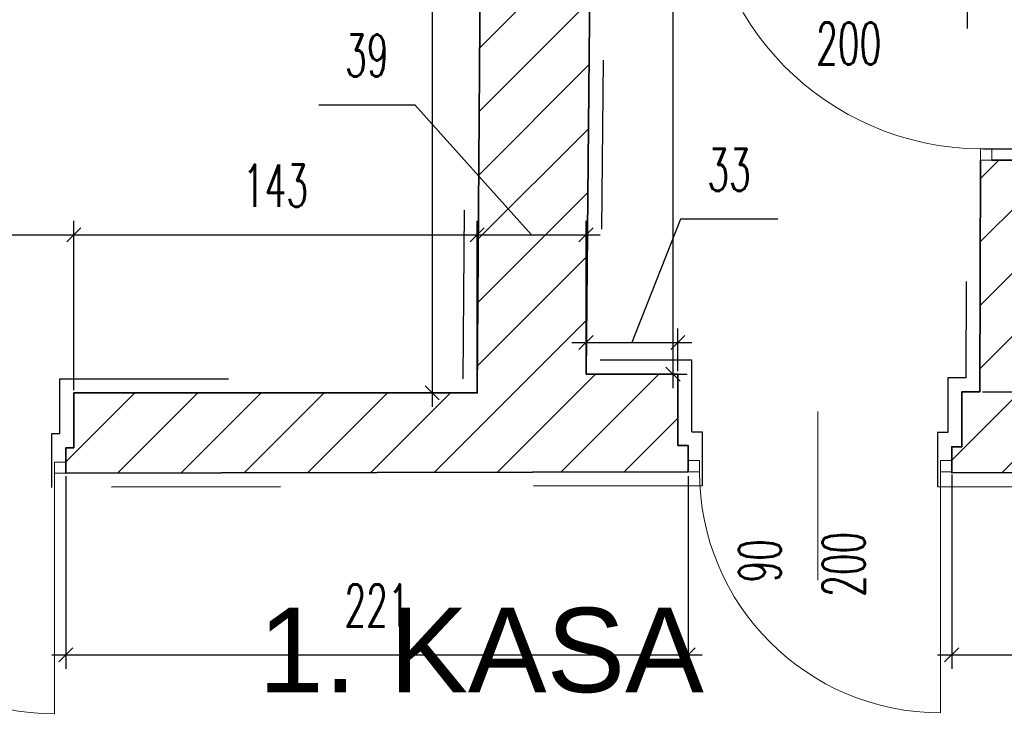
# Model space of a CAD drawing. Header units: millimetres. Extents: x 19887 to 192597, y -14203 to 39042.
# Tile 112 of 256: x 40388 to 40892, y -11080 to -10724. Entities that reach past the tile are written whole.
import ezdxf

# ---------------------------------------------------------------- set-up
doc = ezdxf.new("R2010")
doc.units = ezdxf.units.MM
doc.linetypes.add('ACAD_ISO03W100', pattern=[30, 12, -18])
doc.layers.get('Defpoints').update_dxf_attribs({"color": 4})
for name, color, linetype in [('A_DBA-RAMKI', 6, 'Continuous'), ('Sufit podwieszany', 252, 'Continuous'), ('Wymiarowanie', 3, 'Continuous'), ('Wypełnienie', 252, 'Continuous')]:
    doc.layers.add(name, color=color, linetype=linetype)
doc.layers.add('Basen_rzut_poziom_1_obrys', color=252, linetype='Continuous', lineweight=35)
doc.layers.add('Drzwi', color=2, linetype='Continuous', lineweight=5)
doc.styles.add('ARIAL', font='arial.ttf')
doc.styles.add('ROMANS', font='romans.shx', dxfattribs={"width": 0.6})
doc.styles.get("Standard").update_dxf_attribs({"font": 'arial.ttf'})
doc.dimstyles.new('000001FB70622F18', dxfattribs={"dimtxt": 20, "dimasz": 5, "dimexe": 5, "dimexo": 1, "dimgap": 20, "dimtad": 1, "dimtoh": 1, "dimdec": 0, "dimtxsty": 'Standard', "dimblk": 'OBLIQUE', "dimcen": 0, "dimdle": 5, "dimclrd": 252, "dimclre": 252, "dimclrt": 252, "dimadec": 0, "dimazin": 0, "dimtfac": 1, "dimtdec": 0, "dimtmove": 0, "dimatfit": 3, "dimldrblk": 'OBLIQUE', "dimfxl": 150, "dimfxlon": 1, "dimlwd": 25, "dimlwe": 25, "dimarcsym": 1})
pattern_1 = [(45, (3252.028, -2175.285), (-11.22532, 11.22532), [])]

# ---------------------------------------------------------------- blocks, each defined once
blk = doc.blocks.new('_Oblique')
at = {"color": 0, "linetype": 'ByBlock', "lineweight": -2}
blk.add_line((-0.5, -0.5), (0.5, 0.5), dxfattribs=at)
blk = doc.blocks.new('*D701')
at = {"layer": 'Defpoints', "color": 0}
for p in [(2895.45, -4340.16), (2796.52, -4396.8), (2895.45, -4396.3)]:
    blk.add_point(p, dxfattribs=at)
at = {"layer": 'Wymiarowanie', "color": 252, "linetype": 'Continuous', "lineweight": 25}
for p, q in [((2796.52, -4395.8), (2796.52, -4335.16)), ((2895.45, -4395.3), (2895.45, -4335.16)), ((2791.52, -4340.16), (2900.45, -4340.16))]:
    blk.add_line(p, q, dxfattribs=at)
at = {"layer": 'Wymiarowanie', "color": 252, "linetype": 'ByBlock', "lineweight": 25, "xscale": 5, "yscale": 5, "zscale": 5, "rotation": 180}
blk.add_blockref('_Oblique', (2796.52, -4340.16), dxfattribs=at)
at = {"layer": 'Wymiarowanie', "color": 252, "linetype": 'ByBlock', "lineweight": 25, "xscale": 5, "yscale": 5, "zscale": 5}
blk.add_blockref('_Oblique', (2895.45, -4340.16), dxfattribs=at)
at = {"layer": 'Wymiarowanie', "color": 252, "insert": (2845.98, -4322.66), "char_height": 15, "attachment_point": 5, "style": 'ROMANS'}
blk.add_mtext('99', dxfattribs=at)
blk = doc.blocks.new('*D702')
at = {"layer": 'Defpoints', "color": 0}
for p in [(3038.87, -4340.16), (2895.45, -4396.3), (3038.87, -4396.3)]:
    blk.add_point(p, dxfattribs=at)
at = {"layer": 'Wymiarowanie', "color": 252, "linetype": 'Continuous', "lineweight": 25}
for p, q in [((2895.45, -4395.3), (2895.45, -4335.16)), ((3038.87, -4395.3), (3038.87, -4335.16)), ((2890.45, -4340.16), (3043.87, -4340.16))]:
    blk.add_line(p, q, dxfattribs=at)
at = {"layer": 'Wymiarowanie', "color": 252, "linetype": 'ByBlock', "lineweight": 25, "xscale": 5, "yscale": 5, "zscale": 5, "rotation": 180}
blk.add_blockref('_Oblique', (2895.45, -4340.16), dxfattribs=at)
at = {"layer": 'Wymiarowanie', "color": 252, "linetype": 'ByBlock', "lineweight": 25, "xscale": 5, "yscale": 5, "zscale": 5}
blk.add_blockref('_Oblique', (3038.87, -4340.16), dxfattribs=at)
at = {"layer": 'Wymiarowanie', "color": 252, "insert": (2967.16, -4322.66), "char_height": 15, "attachment_point": 5, "style": 'ROMANS'}
blk.add_mtext('143', dxfattribs=at)
blk = doc.blocks.new('*D703')
at = {"layer": 'Defpoints', "color": 0}
for p in [(3077.55, -4340.16), (3077.55, -4389.64), (3038.87, -4396.3)]:
    blk.add_point(p, dxfattribs=at)
at = {"layer": 'Wymiarowanie', "color": 252, "linetype": 'Continuous', "lineweight": 25}
for p, q in [((2982.53, -4293.85), (3016.68, -4293.85)), ((3016.68, -4293.85), (3058.21, -4340.16)), ((3038.87, -4395.3), (3038.87, -4335.16)), ((3077.55, -4388.64), (3077.55, -4335.16)), ((3033.87, -4340.16), (3082.55, -4340.16))]:
    blk.add_line(p, q, dxfattribs=at)
at = {"layer": 'Wymiarowanie', "color": 252, "linetype": 'ByBlock', "lineweight": 25, "xscale": 5, "yscale": 5, "zscale": 5, "rotation": 180}
blk.add_blockref('_Oblique', (3038.87, -4340.16), dxfattribs=at)
at = {"layer": 'Wymiarowanie', "color": 252, "linetype": 'ByBlock', "lineweight": 25, "xscale": 5, "yscale": 5, "zscale": 5}
blk.add_blockref('_Oblique', (3077.55, -4340.16), dxfattribs=at)
at = {"layer": 'Wymiarowanie', "color": 252, "insert": (2999.6, -4276.35), "char_height": 15, "attachment_point": 5, "style": 'ROMANS'}
blk.add_mtext('39', dxfattribs=at)
blk = doc.blocks.new('*D704')
at = {"layer": 'Defpoints', "color": 0}
for p in [(3110.23, -4378.41), (3077.55, -4389.64), (3110.23, -4389.64)]:
    blk.add_point(p, dxfattribs=at)
at = {"layer": 'Wymiarowanie', "color": 252, "linetype": 'Continuous', "lineweight": 25}
for p, q in [((3111.13, -4334.51), (3093.89, -4378.41)), ((3145.7, -4334.51), (3111.13, -4334.51)), ((3077.55, -4388.64), (3077.55, -4373.41)), ((3110.23, -4388.64), (3110.23, -4373.41)), ((3072.55, -4378.41), (3115.23, -4378.41))]:
    blk.add_line(p, q, dxfattribs=at)
at = {"layer": 'Wymiarowanie', "color": 252, "linetype": 'ByBlock', "lineweight": 25, "xscale": 5, "yscale": 5, "zscale": 5, "rotation": 180}
blk.add_blockref('_Oblique', (3077.55, -4378.41), dxfattribs=at)
at = {"layer": 'Wymiarowanie', "color": 252, "linetype": 'ByBlock', "lineweight": 25, "xscale": 5, "yscale": 5, "zscale": 5}
blk.add_blockref('_Oblique', (3110.23, -4378.41), dxfattribs=at)
at = {"layer": 'Wymiarowanie', "color": 252, "insert": (3128.41, -4317.01), "char_height": 15, "attachment_point": 5, "style": 'ROMANS'}
blk.add_mtext('33', dxfattribs=at)
blk = doc.blocks.new('*D706')
at = {"layer": 'Defpoints', "color": 0}
for p in [(3217.85, -4309.55), (3217.52, -4395.93), (3264.43, -4395.93)]:
    blk.add_point(p, dxfattribs=at)
at = {"layer": 'Wymiarowanie', "color": 252, "linetype": 'Continuous', "lineweight": 25}
for p, q in [((3264.43, -4304.55), (3264.43, -4400.93)), ((3218.85, -4309.55), (3269.43, -4309.55)), ((3218.52, -4395.93), (3269.43, -4395.93))]:
    blk.add_line(p, q, dxfattribs=at)
at = {"layer": 'Wymiarowanie', "color": 252, "linetype": 'ByBlock', "lineweight": 25, "xscale": 5, "yscale": 5, "zscale": 5}
for p, rotation in [((3264.43, -4309.55), 90), ((3264.43, -4395.93), 270)]:
    blk.add_blockref('_Oblique', p, dxfattribs=dict(at, rotation=rotation))
at = {"layer": 'Wymiarowanie', "color": 252, "insert": (3246.93, -4352.74), "char_height": 15, "attachment_point": 5, "rotation": 90, "style": 'ROMANS'}
blk.add_mtext('86', dxfattribs=at)
blk = doc.blocks.new('*D708')
at = {"layer": 'Defpoints', "color": 0}
for p in [(3082.99, -3823.08), (3108.49, -3823.08), (3077.55, -4389.64)]:
    blk.add_point(p, dxfattribs=at)
at = {"layer": 'Wymiarowanie', "color": 252, "linetype": 'Continuous', "lineweight": 25}
for p, q in [((3108.49, -4394.64), (3108.49, -3818.08)), ((3083.99, -3823.08), (3113.49, -3823.08)), ((3078.55, -4389.64), (3113.49, -4389.64))]:
    blk.add_line(p, q, dxfattribs=at)
at = {"layer": 'Wymiarowanie', "color": 252, "linetype": 'ByBlock', "lineweight": 25, "xscale": 5, "yscale": 5, "zscale": 5}
for p, rotation in [((3108.49, -3823.08), 90), ((3108.49, -4389.64), 270)]:
    blk.add_blockref('_Oblique', p, dxfattribs=dict(at, rotation=rotation))
at = {"layer": 'Wymiarowanie', "color": 252, "insert": (3125.99, -4106.36), "char_height": 15, "attachment_point": 5, "rotation": 270, "style": 'ROMANS'}
blk.add_mtext('567', dxfattribs=at)
blk = doc.blocks.new('*D707')
at = {"layer": 'Defpoints', "color": 0}
for p in [(3043.02, -3822.92), (3022.86, -4396.3), (3038.87, -4396.3)]:
    blk.add_point(p, dxfattribs=at)
at = {"layer": 'Wymiarowanie', "color": 252, "linetype": 'Continuous', "lineweight": 25}
for p, q in [((3022.86, -3817.92), (3022.86, -4401.3)), ((3042.02, -3822.92), (3017.86, -3822.92)), ((3037.87, -4396.3), (3017.86, -4396.3))]:
    blk.add_line(p, q, dxfattribs=at)
at = {"layer": 'Wymiarowanie', "color": 252, "linetype": 'ByBlock', "lineweight": 25, "xscale": 5, "yscale": 5, "zscale": 5}
for p, rotation in [((3022.86, -3822.92), 90), ((3022.86, -4396.3), 270)]:
    blk.add_blockref('_Oblique', p, dxfattribs=dict(at, rotation=rotation))
at = {"layer": 'Wymiarowanie', "color": 252, "insert": (3005.36, -4109.61), "char_height": 15, "attachment_point": 5, "rotation": 90, "style": 'ROMANS'}
blk.add_mtext('573', dxfattribs=at)
blk = doc.blocks.new('*D792')
at = {"layer": 'Defpoints', "color": 0}
for p in [(2892.63, -4424.89), (3113.88, -4424.89), (3113.88, -4489.4)]:
    blk.add_point(p, dxfattribs=at)
at = {"layer": 'Wymiarowanie', "color": 252, "linetype": 'Continuous', "lineweight": 25}
for p, q in [((2892.63, -4425.89), (2892.63, -4494.4)), ((3113.88, -4425.89), (3113.88, -4494.4)), ((2887.63, -4489.4), (3118.88, -4489.4))]:
    blk.add_line(p, q, dxfattribs=at)
at = {"layer": 'Wymiarowanie', "color": 252, "linetype": 'ByBlock', "lineweight": 25, "xscale": 5, "yscale": 5, "zscale": 5, "rotation": 180}
blk.add_blockref('_Oblique', (2892.63, -4489.4), dxfattribs=at)
at = {"layer": 'Wymiarowanie', "color": 252, "linetype": 'ByBlock', "lineweight": 25, "xscale": 5, "yscale": 5, "zscale": 5}
blk.add_blockref('_Oblique', (3113.88, -4489.4), dxfattribs=at)
at = {"layer": 'Wymiarowanie', "color": 252, "insert": (3003.25, -4471.9), "char_height": 15, "attachment_point": 5, "style": 'ROMANS'}
blk.add_mtext('221', dxfattribs=at)
blk = doc.blocks.new('*D830')
at = {"layer": 'Defpoints', "color": 0}
for p in [(3207.56, -4424.34), (3581.09, -4425.12), (3581.09, -4489.4)]:
    blk.add_point(p, dxfattribs=at)
at = {"layer": 'Wymiarowanie', "color": 252, "linetype": 'Continuous', "lineweight": 25}
for p, q in [((3207.56, -4425.34), (3207.56, -4494.4)), ((3581.09, -4426.12), (3581.09, -4494.4)), ((3202.56, -4489.4), (3586.09, -4489.4))]:
    blk.add_line(p, q, dxfattribs=at)
at = {"layer": 'Wymiarowanie', "color": 252, "linetype": 'ByBlock', "lineweight": 25, "xscale": 5, "yscale": 5, "zscale": 5, "rotation": 180}
blk.add_blockref('_Oblique', (3207.56, -4489.4), dxfattribs=at)
at = {"layer": 'Wymiarowanie', "color": 252, "linetype": 'ByBlock', "lineweight": 25, "xscale": 5, "yscale": 5, "zscale": 5}
blk.add_blockref('_Oblique', (3581.09, -4489.4), dxfattribs=at)
at = {"layer": 'Wymiarowanie', "color": 252, "insert": (3394.33, -4471.9), "char_height": 15, "attachment_point": 5, "style": 'ROMANS'}
blk.add_mtext('374', dxfattribs=at)
blk = doc.blocks.new('G$CF5E15B28')
at = {"layer": 'Wypełnienie'}
h = blk.add_hatch(dxfattribs=at)
h.set_pattern_fill('ANSI31', color=253, scale=5, angle=90)
h.set_pattern_definition(pattern_1)
h.paths.add_polyline_path([(3578.23, -4396.67), (3543.23, -4397.09), (3539.56, -4291.27), (3541.88, -4206.88), (3527.42, -4206.75), (3528.25, -4396.96), (3232.09, -4395.8), (3232.32, -4313.58), (3217.85, -4313.55), (3217.52, -4395.93), (3211.15, -4395.93), (3211.15, -4415.44), (3207.56, -4415.44), (3207.56, -4424.63), (3581.09, -4425.12), (3581.09, -4415.71), (3578.23, -4415.71)])
h.paths.add_polyline_path([(3755.74, -3308.78), (3486.81, -3309.09), (3488.31, -3076.48), (3530.12, -3077.03), (3529.84, -3061.07), (3404.67, -3062.06), (3406.92, -2818.27), (3390.85, -2818.27), (3390.51, -3061.83), (3098.96, -3060.48), (3100.57, -2981.54), (3087.74, -2981.54), (3087.74, -2976.28), (3080.96, -2976.28), (3082.84, -3546.23), (3092.74, -3546.23), (3092.73, -3546.27), (3099.02, -3546.27), (3099.03, -3494.67), (3138.22, -3494.67), (3138.22, -3483.22), (3134.86, -3483.22), (3134.86, -3480.28), (3095.73, -3481.41), (3099.77, -3076.57), (3465.46, -3072.29), (3470.12, -3478.5), (3234.09, -3479.83), (3234.09, -3492.44), (3512.85, -3494.02), (3512.85, -3484.53), (3509.73, -3484.53), (3509.73, -3479.01), (3487.47, -3479.08), (3486.81, -3320.9), (3728.23, -3320.9), (3728.23, -3480.27), (3598.83, -3479.64), (3598.83, -3484.04), (3595.43, -3484.04), (3595.43, -3494.33), (3728.23, -3494.33), (3726.05, -3795.82), (3195.5, -3795.34), (3195.94, -3813.22), (3192.81, -3813.07), (3192.81, -3822.54), (3219.72, -3822.54), (3218.25, -4206.75), (3527.42, -4206.75), (3541.88, -4206.88), (3752.62, -4206.88), (3752.62, -4067.55), (3724.23, -4067.55), (3724.23, -4192.53), (3232.83, -4191.41), (3234.22, -3808.84), (3686.94, -3809.36), (3686.94, -3833.52), (3726.31, -3832.15), (3726.31, -3936.3), (3696.68, -3936.3), (3696.68, -3960.88), (3724.51, -3960.88), (3724.51, -3966.93), (3753.7, -3966.93), (3755.09, -3709.46)])
h = blk.add_hatch(dxfattribs=at)
h.set_pattern_fill('ANSI31', color=253, scale=5, angle=90)
h.set_pattern_definition(pattern_1)
h.paths.add_polyline_path([(3082.99, -3823.08), (3100.15, -3823.08), (3100.1, -3814.69), (3097.79, -3814.69), (3097.79, -3781.14), (3082.33, -3781.14), (3082.33, -3793.38), (2887.69, -3793.38), (2887.69, -3797.2), (2892.13, -3797.2), (2892.13, -3821.83), (3043.02, -3822.92), (3038.87, -4396.3), (2895.45, -4396.3), (2895.45, -4415.79), (2892.63, -4415.79), (2892.63, -4424.89), (3113.88, -4424.34), (3113.88, -4414.98), (3110.23, -4414.98), (3110.23, -4389.64), (3077.55, -4389.64)])
at = {"layer": 'Basen_rzut_poziom_1_obrys', "color": 253, "elevation": 0}
for points in [[(2895.45, -4396.3), (3038.87, -4396.3), (3043.02, -3822.92)], [(3100.1, -3823.08), (3082.99, -3823.08), (3077.55, -4389.64)], [(3217.85, -4313.55), (3217.52, -4395.93), (3211.15, -4395.93), (3211.15, -4415.44), (3207.56, -4415.44), (3207.56, -4424.63), (3581.09, -4425.12), (3581.09, -4415.71)], [(3221.85, -4313.55), (3232.32, -4313.58)], [(3113.88, -4414.98), (3110.23, -4414.98), (3110.23, -4389.64), (3077.55, -4389.64)], [(3113.88, -4414.98), (3113.88, -4424.34), (2892.63, -4424.89), (2892.63, -4415.79), (2895.45, -4415.79), (2895.45, -4396.3)]]:
    blk.add_lwpolyline(points, dxfattribs=at)
at = {"layer": 'Drzwi', "color": 253, "elevation": 0}
for points in [[(3217.85, -4309.55), (3221.85, -4309.55), (3221.85, -4313.55), (3217.85, -4313.55)], [(2888.63, -4424.89), (2892.63, -4424.89), (2892.63, -4420.89), (2888.63, -4420.89)], [(3113.88, -4424.34), (3117.88, -4424.34), (3117.88, -4420.34), (3113.88, -4420.34)], [(3203.56, -4424.34), (3207.56, -4424.34), (3207.56, -4420.34), (3203.56, -4420.34)]]:
    blk.add_lwpolyline(points, close=True, dxfattribs=at)
for points in [[(3160, -4422.91), (3160, -4402.91)], [(3160, -4422.91), (3160, -4462.91)], [(3203.56, -4510.02), (3203.56, -4424.34)], [(2888.63, -4510.39), (2888.63, -4424.89)]]:
    blk.add_lwpolyline(points, dxfattribs=at)
at = {"layer": 'Drzwi', "color": 253}
for centre, radius, start, end in [((3218.51, -4210.49, 0), 99.07, 179.6955, 269.6183), ((3203.56, -4424.34, 0), 85.68, 180, 270), ((2888.63, -4424.89, 0), 85.51, 180, 270)]:
    blk.add_arc(centre, radius, start, end, dxfattribs=at)
at = {"layer": 'Sufit podwieszany', "color": 253, "linetype": 'ACAD_ISO03W100', "ltscale": 5, "elevation": 0}
for points in [[(2890.45, -4391.3), (3033.9, -4391.3), (3037.99, -3827.89)], [(3192.81, -3827.54), (3087.94, -3828.08), (3082.6, -4384.64)], [(3213.25, -4206.73), (3212.54, -4390.93), (3206.15, -4390.93), (3206.15, -4410.44), (3202.56, -4410.44), (3202.56, -4429.62), (3586.09, -4430.13), (3586.09, -4415.71)], [(3115.23, -4410.16), (3115.23, -4384.64), (3082.6, -4384.64)], [(3118.88, -4414.98), (3118.88, -4429.33), (2887.63, -4429.9), (2887.63, -4410.79), (2890.45, -4410.79), (2890.45, -4391.3)]]:
    blk.add_lwpolyline(points, dxfattribs=at)
at = {"layer": 'Sufit podwieszany', "color": 253, "elevation": 0}
blk.add_lwpolyline([(3115.23, -4410.16), (3118.88, -4410.16), (3118.88, -4414.98)], dxfattribs=at)
at = {"layer": 'Drzwi', "color": 253, "insert": (3159.39, -4264.61, 0), "char_height": 15, "width": 190.2964, "attachment_point": 1, "style": 'ROMANS'}
blk.add_mtext('200', dxfattribs=at)
at = {"layer": 'Drzwi', "color": 253, "char_height": 15, "width": 190.2964, "attachment_point": 1, "rotation": 90, "style": 'ROMANS'}
for s, insert in [('90', (3131.86, -4463.7, 0)), ('200', (3161.66, -4468.81, 0))]:
    blk.add_mtext(s, dxfattribs=dict(at, insert=insert))
at = {"layer": 'Wymiarowanie', "color": 253}
for base, p1, p2, angle, override, picture, middle in [((3022.86, -4396.3, 0), (3043.02, -3822.92, 0), (3038.87, -4396.3, 0), 90, {"dimtxt": 15, "dimgap": 10, "dimtxsty": 'ROMANS'}, '*D707', (3005.36, -4109.61, 0)), ((3108.49, -3823.08, 0), (3077.55, -4389.64, 0), (3082.99, -3823.08, 0), 90, {"dimtxt": 15, "dimgap": 10, "dimtad": 2, "dimtxsty": 'ROMANS'}, '*D708', (3125.99, -4106.36, 0)), ((3264.43, -4395.93, 0), (3217.85, -4309.55, 0), (3217.52, -4395.93, 0), 90, {"dimtxt": 15, "dimgap": 10, "dimtxsty": 'ROMANS'}, '*D706', (3246.93, -4352.74, 0)), ((2895.45, -4340.16, 0), (2796.52, -4396.8, 0), (2895.45, -4396.3, 0), 0, {"dimtxt": 15, "dimgap": 10, "dimtxsty": 'ROMANS', "dimtmove": 1}, '*D701', (2845.98, -4322.66, 0)), ((3038.87, -4340.16, 0), (2895.45, -4396.3, 0), (3038.87, -4396.3, 0), 0, {"dimtxt": 15, "dimgap": 10, "dimtxsty": 'ROMANS', "dimtmove": 1}, '*D702', (2967.16, -4322.66, 0)), ((3581.09, -4489.4, 0), (3207.56, -4424.34, 0), (3581.09, -4425.12, 0), 0, {"dimtxt": 15, "dimgap": 10, "dimtxsty": 'ROMANS'}, '*D830', (3394.33, -4471.9, 0)), ((3113.88, -4489.4, 0), (2892.63, -4424.89, 0), (3113.88, -4424.89, 0), 0, {"dimtxt": 15, "dimgap": 10, "dimtxsty": 'ROMANS'}, '*D792', (3003.25, -4471.9, 0))]:
    dim = blk.add_linear_dim(base=base, p1=p1, p2=p2, angle=angle, dimstyle='000001FB70622F18', override=override, dxfattribs=at)
    dim.commit()
    dim.dimension.update_dxf_attribs({"geometry": picture, "text_midpoint": middle})
for base, p1, p2, picture, middle in [((3077.55, -4340.16, 0), (3038.87, -4396.3, 0), (3077.55, -4389.64, 0), '*D703', (3006.68, -4293.85, 0)), ((3110.23, -4378.41, 0), (3077.55, -4389.64, 0), (3110.23, -4389.64, 0), '*D704', (3121.13, -4334.51, 0))]:
    dim = blk.add_linear_dim(base=base, p1=p1, p2=p2, angle=0, dimstyle='000001FB70622F18', override={"dimtxt": 15, "dimgap": 10, "dimtxsty": 'ROMANS', "dimtmove": 1}, dxfattribs=at)
    dim.commit()
    dim.dimension.update_dxf_attribs({"geometry": picture, "text_midpoint": middle, "dimtype": 160})

msp = doc.modelspace()

# ---------------------------------------------------------------- block references
at = {"xscale": 1.44, "yscale": 1.44, "zscale": 1.44}
msp.add_blockref('G$CF5E15B28', (36246.28, -4584.77, 0), dxfattribs=at)

# ---------------------------------------------------------------- texts
at = {"layer": 'A_DBA-RAMKI', "color": 3, "ltscale": 60, "insert": (40624.22, -11119.37, 0), "char_height": 43.2, "width": 1545.592, "attachment_point": 5, "style": 'ARIAL'}
msp.add_mtext('1. KASA \\Pi \\PKORYTARZ', dxfattribs=at)

doc.saveas('drawing.dxf')
